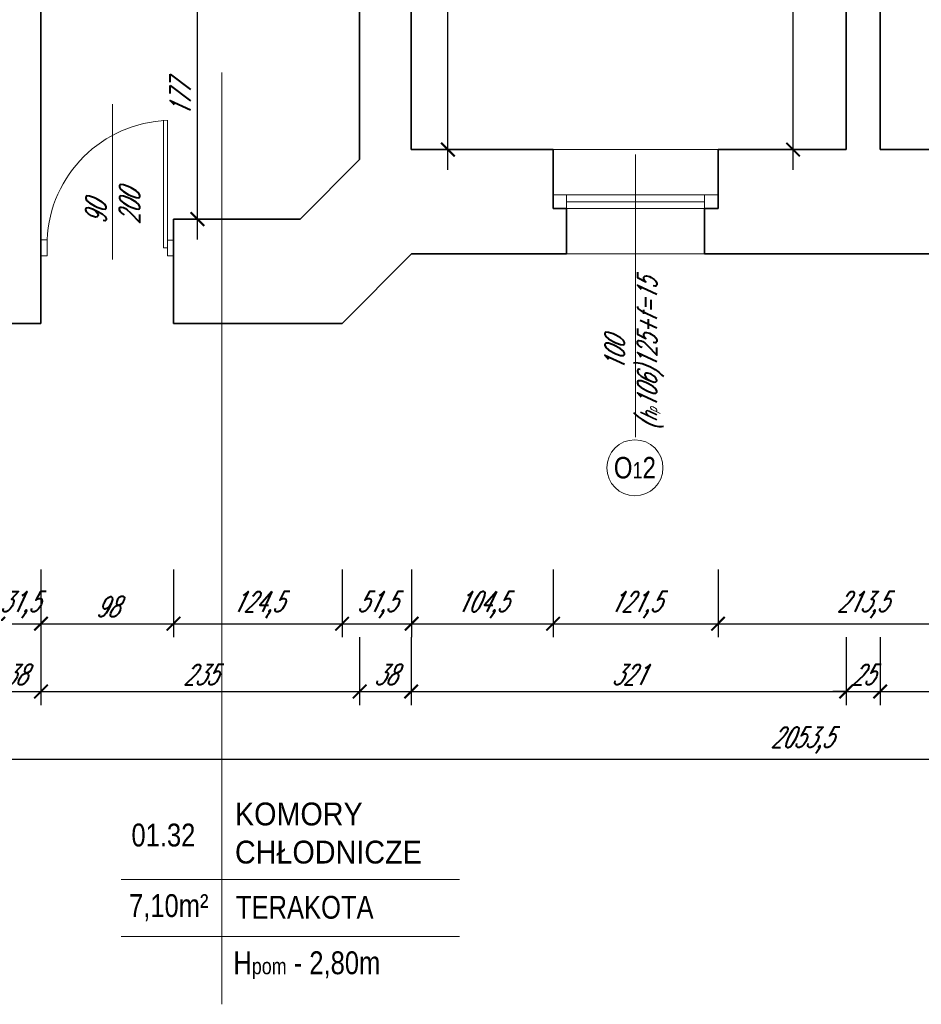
# Model space of a CAD drawing. Header units: millimetres. Extents: x 402 to 79005, y -7782 to 89952.
# Tile 194 of 256: x 22557 to 23222, y 35220 to 35946. Entities that reach past the tile are written whole.
import ezdxf

# ---------------------------------------------------------------- set-up
doc = ezdxf.new("R2010")
doc.units = ezdxf.units.MM
doc.header["$LTSCALE"] = 10
doc.layers.get('0').update_dxf_attribs({"lineweight": 0})
doc.layers.get('Defpoints').update_dxf_attribs({"color": 253})
for name, color, linetype, lineweight in [('01 parter - ściany', 253, 'Continuous', 35), ('03-01_okna', 253, 'Continuous', 15), ('03_drzwi', 253, 'Continuous', 15), ('04-1_widok', 253, 'Continuous', 5), ('05-01_wymiary', 253, 'Continuous', 5), ('05-03_opis', 253, 'Continuous', 5)]:
    doc.layers.add(name, color=color, linetype=linetype, lineweight=lineweight)
doc.styles.add('ariel', font='ARIAL.TTF', dxfattribs={"width": 0.8})
doc.styles.add('ariel_wym', font='simplex.shx', dxfattribs={"width": 0.65, "oblique": 25})
doc.dimstyles.new('ariel 50', dxfattribs={"dimtxt": 15, "dimasz": 10, "dimexe": 10, "dimexo": 0, "dimgap": 5, "dimtad": 1, "dimdec": 1, "dimrnd": 0.5, "dimtxsty": 'ariel_wym', "dimblk": 'ARCHTICK', "dimcen": 2.5, "dimdle": 15, "dimazin": 0, "dimtfac": 1, "dimtdec": 1, "dimtix": 1, "dimtmove": 0, "dimatfit": 3, "dimldrblk": 'DOT', "dimfxl": 0, "dimarcsym": 0})
doc.dimstyles.new('ariel 50 wnętrze', dxfattribs={"dimtxt": 15, "dimasz": 10, "dimexe": 10, "dimexo": 0, "dimgap": 5, "dimtad": 1, "dimdec": 1, "dimrnd": 0.5, "dimtxsty": 'ariel_wym', "dimblk": 'ARCHTICK', "dimcen": 2.5, "dimdle": 15, "dimazin": 0, "dimtfac": 1, "dimtdec": 1, "dimtix": 1, "dimtmove": 0, "dimatfit": 3, "dimldrblk": 'DOT', "dimfxl": 0, "dimarcsym": 0})

# ---------------------------------------------------------------- blocks, each defined once
blk = doc.blocks.new('_ArchTick')
at = {"color": 0, "linetype": 'ByBlock', "const_width": 0.15}
blk.add_lwpolyline([(-0.5, -0.5), (0.5, 0.5)], dxfattribs=at)
blk = doc.blocks.new('*D921')
at = {"layer": '05-01_wymiary', "color": 0, "lineweight": -2}
for p, q in [((22541.3, 35540.3), (22541.3, 35490.3)), ((22572.73, 35540.3), (22572.73, 35490.3)), ((22541.3, 35500.3), (22531.3, 35500.3)), ((22541.3, 35500.3), (22572.73, 35500.3)), ((22572.73, 35500.3), (22582.73, 35500.3))]:
    blk.add_line(p, q, dxfattribs=at)
at = {"layer": 'Defpoints', "color": 0}
for p in [(22541.3, 35798.78), (22572.73, 35798.78), (22572.73, 35500.3)]:
    blk.add_point(p, dxfattribs=at)
at = {"layer": '05-01_wymiary', "color": 0, "lineweight": -2, "xscale": 10, "yscale": 10, "zscale": 10}
blk.add_blockref('_ArchTick', (22541.3, 35500.3), dxfattribs=at)
at = {"layer": '05-01_wymiary', "color": 0, "lineweight": -2, "xscale": 10, "yscale": 10, "zscale": 10, "rotation": 180}
blk.add_blockref('_ArchTick', (22572.73, 35500.3), dxfattribs=at)
at = {"layer": '05-01_wymiary', "color": 0, "insert": (22557.02, 35514.23), "char_height": 15, "attachment_point": 5, "style": 'ariel_wym'}
blk.add_mtext('31,5', dxfattribs=at)
blk = doc.blocks.new('_Dot')
at = {"color": 0, "linetype": 'ByBlock', "lineweight": -2}
blk.add_line((-0.5, 0), (-1, 0), dxfattribs=at)
at = {"color": 0, "linetype": 'ByBlock', "const_width": 0.5}
blk.add_lwpolyline([(-0.25, 0, 1), (0.25, 0, 1)], format="xyb", close=True, dxfattribs=at)
blk = doc.blocks.new('*D922')
at = {"layer": '05-01_wymiary', "color": 0, "lineweight": -2}
for p, q in [((22572.73, 35540.3), (22572.73, 35490.3)), ((22670.5, 35540.3), (22670.5, 35490.3)), ((22557.73, 35500.3), (22685.5, 35500.3))]:
    blk.add_line(p, q, dxfattribs=at)
at = {"layer": 'Defpoints', "color": 0}
for p in [(22572.73, 35798.78), (22670.5, 35798.78), (22670.5, 35500.3)]:
    blk.add_point(p, dxfattribs=at)
at = {"layer": '05-01_wymiary', "color": 0, "lineweight": -2, "xscale": 10, "yscale": 10, "zscale": 10, "rotation": 180}
blk.add_blockref('_ArchTick', (22572.73, 35500.3), dxfattribs=at)
at = {"layer": '05-01_wymiary', "color": 0, "lineweight": -2, "xscale": 10, "yscale": 10, "zscale": 10}
blk.add_blockref('_ArchTick', (22670.5, 35500.3), dxfattribs=at)
at = {"layer": '05-01_wymiary', "color": 0, "insert": (22621.61, 35512.8), "char_height": 15, "attachment_point": 5, "style": 'ariel_wym'}
blk.add_mtext('98', dxfattribs=at)
blk = doc.blocks.new('*D923')
at = {"layer": '05-01_wymiary', "color": 0, "lineweight": -2}
for p, q in [((22670.5, 35540.3), (22670.5, 35490.3)), ((22794.91, 35540.3), (22794.91, 35490.3)), ((22655.5, 35500.3), (22809.91, 35500.3))]:
    blk.add_line(p, q, dxfattribs=at)
at = {"layer": 'Defpoints', "color": 0}
for p in [(22670.5, 35798.78), (22794.91, 35721.78), (22794.91, 35500.3)]:
    blk.add_point(p, dxfattribs=at)
at = {"layer": '05-01_wymiary', "color": 0, "lineweight": -2, "xscale": 10, "yscale": 10, "zscale": 10, "rotation": 180}
blk.add_blockref('_ArchTick', (22670.5, 35500.3), dxfattribs=at)
at = {"layer": '05-01_wymiary', "color": 0, "lineweight": -2, "xscale": 10, "yscale": 10, "zscale": 10}
blk.add_blockref('_ArchTick', (22794.91, 35500.3), dxfattribs=at)
at = {"layer": '05-01_wymiary', "color": 0, "insert": (22732.7, 35514.23), "char_height": 15, "attachment_point": 5, "style": 'ariel_wym'}
blk.add_mtext('124,5', dxfattribs=at)
blk = doc.blocks.new('*D924')
at = {"layer": '05-01_wymiary', "color": 0, "lineweight": -2}
for p, q in [((22794.91, 35540.3), (22794.91, 35490.3)), ((22846.17, 35540.3), (22846.17, 35490.3)), ((22779.91, 35500.3), (22861.17, 35500.3))]:
    blk.add_line(p, q, dxfattribs=at)
at = {"layer": 'Defpoints', "color": 0}
for p in [(22846.17, 35773.05), (22794.91, 35721.78), (22846.17, 35500.3)]:
    blk.add_point(p, dxfattribs=at)
at = {"layer": '05-01_wymiary', "color": 0, "lineweight": -2, "xscale": 10, "yscale": 10, "zscale": 10, "rotation": 180}
blk.add_blockref('_ArchTick', (22794.91, 35500.3), dxfattribs=at)
at = {"layer": '05-01_wymiary', "color": 0, "lineweight": -2, "xscale": 10, "yscale": 10, "zscale": 10}
blk.add_blockref('_ArchTick', (22846.17, 35500.3), dxfattribs=at)
at = {"layer": '05-01_wymiary', "color": 0, "insert": (22820.54, 35514.23), "char_height": 15, "attachment_point": 5, "style": 'ariel_wym'}
blk.add_mtext('51,5', dxfattribs=at)
blk = doc.blocks.new('*D925')
at = {"layer": '05-01_wymiary', "color": 0, "lineweight": -2}
for p, q in [((22846.17, 35540.3), (22846.17, 35490.3)), ((22950.54, 35540.3), (22950.54, 35490.3)), ((22831.17, 35500.3), (22965.54, 35500.3))]:
    blk.add_line(p, q, dxfattribs=at)
at = {"layer": 'Defpoints', "color": 0}
for p in [(22950.54, 35850.05), (22846.17, 35773.05), (22950.54, 35500.3)]:
    blk.add_point(p, dxfattribs=at)
at = {"layer": '05-01_wymiary', "color": 0, "lineweight": -2, "xscale": 10, "yscale": 10, "zscale": 10, "rotation": 180}
blk.add_blockref('_ArchTick', (22846.17, 35500.3), dxfattribs=at)
at = {"layer": '05-01_wymiary', "color": 0, "lineweight": -2, "xscale": 10, "yscale": 10, "zscale": 10}
blk.add_blockref('_ArchTick', (22950.54, 35500.3), dxfattribs=at)
at = {"layer": '05-01_wymiary', "color": 0, "insert": (22898.36, 35514.23), "char_height": 15, "attachment_point": 5, "style": 'ariel_wym'}
blk.add_mtext('104,5', dxfattribs=at)
blk = doc.blocks.new('*D926')
at = {"layer": '05-01_wymiary', "color": 0, "lineweight": -2}
for p, q in [((22950.54, 35540.3), (22950.54, 35490.3)), ((23072.24, 35540.3), (23072.24, 35490.3)), ((22935.54, 35500.3), (23087.24, 35500.3))]:
    blk.add_line(p, q, dxfattribs=at)
at = {"layer": 'Defpoints', "color": 0}
for p in [(22950.54, 35850.05), (23072.24, 35850.05), (23072.24, 35500.3)]:
    blk.add_point(p, dxfattribs=at)
at = {"layer": '05-01_wymiary', "color": 0, "lineweight": -2, "xscale": 10, "yscale": 10, "zscale": 10, "rotation": 180}
blk.add_blockref('_ArchTick', (22950.54, 35500.3), dxfattribs=at)
at = {"layer": '05-01_wymiary', "color": 0, "lineweight": -2, "xscale": 10, "yscale": 10, "zscale": 10}
blk.add_blockref('_ArchTick', (23072.24, 35500.3), dxfattribs=at)
at = {"layer": '05-01_wymiary', "color": 0, "insert": (23011.39, 35514.23), "char_height": 15, "attachment_point": 5, "style": 'ariel_wym'}
blk.add_mtext('121,5', dxfattribs=at)
blk = doc.blocks.new('*D927')
at = {"layer": '05-01_wymiary', "color": 0, "lineweight": -2}
for p, q in [((23072.24, 35540.3), (23072.24, 35490.3)), ((23285.54, 35540.3), (23285.54, 35490.3)), ((23057.24, 35500.3), (23300.54, 35500.3))]:
    blk.add_line(p, q, dxfattribs=at)
at = {"layer": 'Defpoints', "color": 0}
for p in [(23072.24, 35850.05), (23285.54, 35850.05), (23285.54, 35500.3)]:
    blk.add_point(p, dxfattribs=at)
at = {"layer": '05-01_wymiary', "color": 0, "lineweight": -2, "xscale": 10, "yscale": 10, "zscale": 10, "rotation": 180}
blk.add_blockref('_ArchTick', (23072.24, 35500.3), dxfattribs=at)
at = {"layer": '05-01_wymiary', "color": 0, "lineweight": -2, "xscale": 10, "yscale": 10, "zscale": 10}
blk.add_blockref('_ArchTick', (23285.54, 35500.3), dxfattribs=at)
at = {"layer": '05-01_wymiary', "color": 0, "insert": (23178.89, 35514.23), "char_height": 15, "attachment_point": 5, "style": 'ariel_wym'}
blk.add_mtext('213,5', dxfattribs=at)
blk = doc.blocks.new('*D958')
at = {"layer": '05-01_wymiary', "color": 0, "lineweight": -2}
for p, q in [((22534.73, 35490.3), (22534.73, 35440.3)), ((22572.73, 35490.3), (22572.73, 35440.3)), ((22519.73, 35450.3), (22587.73, 35450.3))]:
    blk.add_line(p, q, dxfattribs=at)
at = {"layer": 'Defpoints', "color": 0}
for p in [(22534.73, 35798.78), (22572.73, 35721.78), (22572.73, 35450.3)]:
    blk.add_point(p, dxfattribs=at)
at = {"layer": '05-01_wymiary', "color": 0, "lineweight": -2, "xscale": 10, "yscale": 10, "zscale": 10, "rotation": 180}
blk.add_blockref('_ArchTick', (22534.73, 35450.3), dxfattribs=at)
at = {"layer": '05-01_wymiary', "color": 0, "lineweight": -2, "xscale": 10, "yscale": 10, "zscale": 10}
blk.add_blockref('_ArchTick', (22572.73, 35450.3), dxfattribs=at)
at = {"layer": '05-01_wymiary', "color": 0, "insert": (22553.73, 35462.8), "char_height": 15, "attachment_point": 5, "style": 'ariel_wym'}
blk.add_mtext('38', dxfattribs=at)
blk = doc.blocks.new('*D959')
at = {"layer": '05-01_wymiary', "color": 0, "lineweight": -2}
for p, q in [((22572.73, 35490.3), (22572.73, 35440.3)), ((22807.83, 35490.3), (22807.83, 35440.3)), ((22557.73, 35450.3), (22822.83, 35450.3))]:
    blk.add_line(p, q, dxfattribs=at)
at = {"layer": 'Defpoints', "color": 0}
for p in [(22807.83, 35842.8), (22572.73, 35721.78), (22807.83, 35450.3)]:
    blk.add_point(p, dxfattribs=at)
at = {"layer": '05-01_wymiary', "color": 0, "lineweight": -2, "xscale": 10, "yscale": 10, "zscale": 10, "rotation": 180}
blk.add_blockref('_ArchTick', (22572.73, 35450.3), dxfattribs=at)
at = {"layer": '05-01_wymiary', "color": 0, "lineweight": -2, "xscale": 10, "yscale": 10, "zscale": 10}
blk.add_blockref('_ArchTick', (22807.83, 35450.3), dxfattribs=at)
at = {"layer": '05-01_wymiary', "color": 0, "insert": (22690.28, 35462.8), "char_height": 15, "attachment_point": 5, "style": 'ariel_wym'}
blk.add_mtext('235', dxfattribs=at)
blk = doc.blocks.new('*D960')
at = {"layer": '05-01_wymiary', "color": 0, "lineweight": -2}
for p, q in [((22807.83, 35490.3), (22807.83, 35440.3)), ((22845.83, 35490.3), (22845.83, 35440.3)), ((22792.83, 35450.3), (22860.83, 35450.3))]:
    blk.add_line(p, q, dxfattribs=at)
at = {"layer": 'Defpoints', "color": 0}
for p in [(22845.83, 35850.05), (22807.83, 35842.8), (22845.83, 35450.3)]:
    blk.add_point(p, dxfattribs=at)
at = {"layer": '05-01_wymiary', "color": 0, "lineweight": -2, "xscale": 10, "yscale": 10, "zscale": 10, "rotation": 180}
blk.add_blockref('_ArchTick', (22807.83, 35450.3), dxfattribs=at)
at = {"layer": '05-01_wymiary', "color": 0, "lineweight": -2, "xscale": 10, "yscale": 10, "zscale": 10}
blk.add_blockref('_ArchTick', (22845.83, 35450.3), dxfattribs=at)
at = {"layer": '05-01_wymiary', "color": 0, "insert": (22826.83, 35462.8), "char_height": 15, "attachment_point": 5, "style": 'ariel_wym'}
blk.add_mtext('38', dxfattribs=at)
blk = doc.blocks.new('*D961')
at = {"layer": '05-01_wymiary', "color": 0, "lineweight": -2}
for p, q in [((22845.83, 35490.3), (22845.83, 35440.3)), ((23166.83, 35490.3), (23166.83, 35440.3)), ((22830.83, 35450.3), (23181.83, 35450.3))]:
    blk.add_line(p, q, dxfattribs=at)
at = {"layer": 'Defpoints', "color": 0}
for p in [(22845.83, 35850.05), (23166.83, 35850.05), (23166.83, 35450.3)]:
    blk.add_point(p, dxfattribs=at)
at = {"layer": '05-01_wymiary', "color": 0, "lineweight": -2, "xscale": 10, "yscale": 10, "zscale": 10, "rotation": 180}
blk.add_blockref('_ArchTick', (22845.83, 35450.3), dxfattribs=at)
at = {"layer": '05-01_wymiary', "color": 0, "lineweight": -2, "xscale": 10, "yscale": 10, "zscale": 10}
blk.add_blockref('_ArchTick', (23166.83, 35450.3), dxfattribs=at)
at = {"layer": '05-01_wymiary', "color": 0, "insert": (23006.33, 35462.8), "char_height": 15, "attachment_point": 5, "style": 'ariel_wym'}
blk.add_mtext('321', dxfattribs=at)
blk = doc.blocks.new('*D962')
at = {"layer": '05-01_wymiary', "color": 0, "lineweight": -2}
for p, q in [((23166.83, 35490.3), (23166.83, 35440.3)), ((23191.83, 35490.3), (23191.83, 35440.3)), ((23166.83, 35450.3), (23156.83, 35450.3)), ((23166.83, 35450.3), (23191.83, 35450.3)), ((23191.83, 35450.3), (23201.83, 35450.3))]:
    blk.add_line(p, q, dxfattribs=at)
at = {"layer": 'Defpoints', "color": 0}
for p in [(23166.83, 35850.05), (23191.83, 35850.05), (23191.83, 35450.3)]:
    blk.add_point(p, dxfattribs=at)
at = {"layer": '05-01_wymiary', "color": 0, "lineweight": -2, "xscale": 10, "yscale": 10, "zscale": 10}
blk.add_blockref('_ArchTick', (23166.83, 35450.3), dxfattribs=at)
at = {"layer": '05-01_wymiary', "color": 0, "lineweight": -2, "xscale": 10, "yscale": 10, "zscale": 10, "rotation": 180}
blk.add_blockref('_ArchTick', (23191.83, 35450.3), dxfattribs=at)
at = {"layer": '05-01_wymiary', "color": 0, "insert": (23179.33, 35462.8), "char_height": 15, "attachment_point": 5, "style": 'ariel_wym'}
blk.add_mtext('25', dxfattribs=at)
blk = doc.blocks.new('*D963')
at = {"layer": '05-01_wymiary', "color": 0, "lineweight": -2}
for p, q in [((23191.83, 35490.3), (23191.83, 35440.3)), ((23492.55, 35490.3), (23492.55, 35440.3)), ((23176.83, 35450.3), (23507.55, 35450.3))]:
    blk.add_line(p, q, dxfattribs=at)
at = {"layer": 'Defpoints', "color": 0}
for p in [(23191.83, 35850.05), (23492.55, 35850.05), (23492.55, 35450.3)]:
    blk.add_point(p, dxfattribs=at)
at = {"layer": '05-01_wymiary', "color": 0, "lineweight": -2, "xscale": 10, "yscale": 10, "zscale": 10, "rotation": 180}
blk.add_blockref('_ArchTick', (23191.83, 35450.3), dxfattribs=at)
at = {"layer": '05-01_wymiary', "color": 0, "lineweight": -2, "xscale": 10, "yscale": 10, "zscale": 10}
blk.add_blockref('_ArchTick', (23492.55, 35450.3), dxfattribs=at)
at = {"layer": '05-01_wymiary', "color": 0, "insert": (23342.19, 35464.23), "char_height": 15, "attachment_point": 5, "style": 'ariel_wym'}
blk.add_mtext('300,5', dxfattribs=at)
blk = doc.blocks.new('*D12')
at = {"layer": '05-01_wymiary', "color": 0, "lineweight": -2}
for p, q in [((22107.33, 35440.3), (22107.33, 35390.3)), ((24160.83, 35440.3), (24160.83, 35390.3)), ((22092.33, 35400.3), (24175.83, 35400.3))]:
    blk.add_line(p, q, dxfattribs=at)
at = {"layer": 'Defpoints', "color": 0}
for p in [(22107.33, 35845.12), (24160.83, 35696.05), (24160.83, 35400.3)]:
    blk.add_point(p, dxfattribs=at)
at = {"layer": '05-01_wymiary', "color": 0, "lineweight": -2, "xscale": 10, "yscale": 10, "zscale": 10, "rotation": 180}
blk.add_blockref('_ArchTick', (22107.33, 35400.3), dxfattribs=at)
at = {"layer": '05-01_wymiary', "color": 0, "lineweight": -2, "xscale": 10, "yscale": 10, "zscale": 10}
blk.add_blockref('_ArchTick', (24160.83, 35400.3), dxfattribs=at)
at = {"layer": '05-01_wymiary', "color": 0, "insert": (23134.08, 35414.23), "char_height": 15, "attachment_point": 5, "style": 'ariel_wym'}
blk.add_mtext('2053,5', dxfattribs=at)
blk = doc.blocks.new('*D418')
at = {"layer": '05-01_wymiary', "color": 0, "lineweight": -2}
for p, q in [((23127.55, 35835.05), (23127.55, 36291.34)), ((23137.55, 36276.34), (23117.55, 36276.34)), ((23137.55, 35850.05), (23117.55, 35850.05))]:
    blk.add_line(p, q, dxfattribs=at)
at = {"layer": 'Defpoints', "color": 0}
for p in [(23127.55, 36276.34), (23166.83, 36276.34), (23166.83, 35850.05)]:
    blk.add_point(p, dxfattribs=at)
at = {"layer": '05-01_wymiary', "color": 0, "lineweight": -2, "xscale": 10, "yscale": 10, "zscale": 10}
for p, rotation in [((23127.55, 36276.34), 90), ((23127.55, 35850.05), 270)]:
    blk.add_blockref('_ArchTick', p, dxfattribs=dict(at, rotation=rotation))
at = {"layer": '05-01_wymiary', "color": 0, "insert": (23113.62, 36063.19), "char_height": 15, "attachment_point": 5, "rotation": 90, "style": 'ariel_wym'}
blk.add_mtext('426,5', dxfattribs=at)
blk = doc.blocks.new('*D423')
at = {"layer": '05-01_wymiary', "color": 0, "lineweight": -2}
for p, q in [((22872.91, 35835.05), (22872.91, 36337.76)), ((22862.91, 36322.76), (22882.91, 36322.76)), ((22862.91, 35850.05), (22882.91, 35850.05))]:
    blk.add_line(p, q, dxfattribs=at)
at = {"layer": 'Defpoints', "color": 0}
for p in [(22845.83, 36322.76), (22872.91, 36322.76), (22845.83, 35850.05)]:
    blk.add_point(p, dxfattribs=at)
at = {"layer": '05-01_wymiary', "color": 0, "lineweight": -2, "xscale": 10, "yscale": 10, "zscale": 10}
for p, rotation in [((22872.91, 36322.76), 90), ((22872.91, 35850.05), 270)]:
    blk.add_blockref('_ArchTick', p, dxfattribs=dict(at, rotation=rotation))
at = {"layer": '05-01_wymiary', "color": 0, "insert": (22858.98, 36086.4), "char_height": 15, "attachment_point": 5, "rotation": 90, "style": 'ariel_wym'}
blk.add_mtext('472,5', dxfattribs=at)
blk = doc.blocks.new('*D426')
at = {"layer": '05-01_wymiary', "color": 0, "lineweight": -2}
for p, q in [((22688.13, 35783.78), (22688.13, 35990.83)), ((22678.13, 35975.83), (22698.13, 35975.83)), ((22678.13, 35798.78), (22698.13, 35798.78))]:
    blk.add_line(p, q, dxfattribs=at)
at = {"layer": 'Defpoints', "color": 0}
for p in [(22655.5, 35975.83), (22688.13, 35975.83), (22670.5, 35798.78)]:
    blk.add_point(p, dxfattribs=at)
at = {"layer": '05-01_wymiary', "color": 0, "lineweight": -2, "xscale": 10, "yscale": 10, "zscale": 10}
for p, rotation in [((22688.13, 35975.83), 90), ((22688.13, 35798.78), 270)]:
    blk.add_blockref('_ArchTick', p, dxfattribs=dict(at, rotation=rotation))
at = {"layer": '05-01_wymiary', "color": 0, "insert": (22675.63, 35887.31), "char_height": 15, "attachment_point": 5, "rotation": 90, "style": 'ariel_wym'}
blk.add_mtext('177', dxfattribs=at)

msp = doc.modelspace()

# ---------------------------------------------------------------- linework, layer by layer
at = {"layer": '01 parter - ściany'}
for p, q in [((22845.83, 35850.05), (22845.83, 36322.76)), ((23166.83, 35850.05), (23166.83, 36276.34)), ((23191.83, 36276.34), (23191.83, 35850.05)), ((22572.73, 35721.78), (22572.73, 35975.83)), ((22807.83, 35842.8), (22807.83, 35975.83)), ((22950.54, 35850.05), (22845.83, 35850.05)), ((22950.54, 35850.05), (22950.54, 35806.56)), ((23166.83, 35850.05), (23072.24, 35850.05)), ((23072.24, 35850.05), (23072.24, 35806.63)), ((23285.54, 35850.05), (23191.83, 35850.05)), ((22807.83, 35842.8), (22763.82, 35798.78)), ((22960.51, 35806.56), (22950.54, 35806.56)), ((22960.51, 35773.05), (22960.51, 35806.56)), ((23062.24, 35773.05), (23062.24, 35806.58)), ((23072.21, 35806.58), (23062.24, 35806.58)), ((22670.5, 35798.78), (22670.49, 35721.78)), ((22763.82, 35798.78), (22670.5, 35798.78)), ((22846.17, 35773.05), (22794.91, 35721.78)), ((22960.51, 35773.05), (22846.17, 35773.05)), ((23295.51, 35773.05), (23062.24, 35773.05)), ((22572.73, 35721.78), (22531.29, 35721.78)), ((22794.91, 35721.78), (22670.49, 35721.78))]:
    msp.add_line(p, q, dxfattribs=at)
at = {"layer": '03-01_okna', "linetype": 'Continuous', "lineweight": 0}
for p, q in [((23072.24, 35816.58), (22950.54, 35816.56)), ((22960.51, 35806.56), (22960.51, 35816.56)), ((23062.24, 35806.58), (23062.24, 35816.58)), ((23062.24, 35811.58), (22960.51, 35811.56)), ((23062.24, 35806.58), (22960.51, 35806.56)), ((22960.51, 35773.05), (23062.24, 35773.05))]:
    msp.add_line(p, q, dxfattribs=at)
at = {"layer": '03_drzwi'}
for p, q in [((22625.47, 35769.05), (22625.47, 35883.5)), ((22663.01, 35871.63), (22663.01, 35777.46)), ((22665.97, 35871.63), (22665.97, 35771.63)), ((22577.26, 35783.35), (22572.74, 35783.35)), ((22577.26, 35771.67), (22577.26, 35783.35)), ((22665.97, 35771.63), (22665.97, 35783.3)), ((22665.97, 35783.3), (22670.49, 35783.3)), ((22572.73, 35771.67), (22577.26, 35771.67)), ((22665.97, 35777.46), (22663.01, 35777.46)), ((22670.5, 35771.63), (22665.97, 35771.63))]:
    msp.add_line(p, q, dxfattribs=at)
msp.add_arc((22669.34, 35779.48), 92.16, 92.09695, 177.59385, dxfattribs=at)
at = {"layer": '04-1_widok'}
msp.add_line((22950.54, 35850.05), (23072.24, 35850.05), dxfattribs=at)
at = {"layer": '05-03_opis'}
for p, q in [((22706.2, 35906.97), (22706.2, 35219.54)), ((22631.82, 35311.61), (22881.45, 35311.61)), ((22631.82, 35269.6), (22881.45, 35269.6))]:
    msp.add_line(p, q, dxfattribs=at)
at = {"layer": '05-03_opis', "lineweight": 0}
msp.add_line((23011.37, 35846.38), (23011.37, 35637.98), dxfattribs=at)
msp.add_circle((23010.87, 35615.29), 20.69, dxfattribs=at)

# ---------------------------------------------------------------- texts
at = {"layer": '03_drzwi', "insert": (22605.71, 35794.96), "char_height": 15, "width": 160.5905, "attachment_point": 1, "rotation": 90, "style": 'ariel_wym'}
msp.add_mtext('90\\P200', dxfattribs=at)
at = {"layer": '05-03_opis', "lineweight": 0, "insert": (23010.3, 35699.35), "char_height": 14.4, "width": 62.6613, "attachment_point": 5, "rotation": 90, "style": 'ariel_wym'}
msp.add_mtext('100\\P({\\H0.8333x;h\\H0.6x;p}106)125+f=15', dxfattribs=at)
at = {"layer": '05-03_opis', "lineweight": 0, "insert": (23010.87, 35615.29), "char_height": 15.84, "width": 75.1935, "attachment_point": 5, "style": 'ariel'}
msp.add_mtext('O{\\H0.7576x;1}2', dxfattribs=at)
at = {"layer": '05-03_opis', "style": 'ariel'}
for s, insert, char_height, width, attachment_point in [('\\W0.9;{\\fArial|b0|i0|c238|p34;KOMORY \\PCHŁODNICZE}', (22715.83, 35345.77), 16.8648, 337.5404, 4), ('{\\fArial|b0|i0|c238|p34;01.32}', (22663.04, 35344.3), 16.8648, 78.4171, 5), ('{\\fArial|b0|i0|c238|p34;7,10m²}', (22666.99, 35290.8), 16.8648, 78.4171, 5), ('TERAKOTA', (22716.53, 35291), 16.865, 232.4081, 4), ('{\\fArial|b0|i0|c238|p34; H\\H0.7x;pom\\H1.429x; - 2,80m}', (22709.42, 35248.39), 16.8648, 232.4081, 4)]:
    msp.add_mtext(s, dxfattribs=dict(at, insert=insert, char_height=char_height, width=width, attachment_point=attachment_point))

# ---------------------------------------------------------------- dimensions: what is measured, and where the dimension line sits
at = {"layer": '05-01_wymiary'}
for base, p1, p2, picture, middle in [((22872.91, 36322.76), (22845.83, 35850.05), (22845.83, 36322.76), '*D423', (22858.98, 36086.4)), ((23127.55, 36276.34), (23166.83, 35850.05), (23166.83, 36276.34), '*D418', (23113.62, 36063.19)), ((22688.12604951, 35975.83439538), (22670.49509566, 35798.78439538), (22655.50471208, 35975.83439538), '*D426', (22675.62604951, 35887.30939538))]:
    dim = msp.add_linear_dim(base=base, p1=p1, p2=p2, angle=90, dimstyle='ariel 50 wnętrze', dxfattribs=at)
    dim.commit()
    dim.dimension.update_dxf_attribs({"geometry": picture, "text_midpoint": middle})
for base, p1, p2, picture, middle in [((24160.83, 35400.3), (22107.33, 35845.12), (24160.83, 35696.05), '*D12', (23134.08, 35414.23)), ((22807.83, 35450.3), (22572.73, 35721.78), (22807.83, 35842.8), '*D959', (22690.28, 35462.8)), ((22572.73, 35450.3), (22534.73, 35798.78), (22572.73, 35721.78), '*D958', (22553.73, 35462.8)), ((22572.73, 35500.3), (22541.3, 35798.78), (22572.73, 35798.78), '*D921', (22557.02, 35514.23)), ((22670.5, 35500.3), (22572.73, 35798.78), (22670.5, 35798.78), '*D922', (22621.61, 35512.8))]:
    dim = msp.add_linear_dim(base=base, p1=p1, p2=p2, dimstyle='ariel 50', dxfattribs=at)
    dim.commit()
    dim.dimension.update_dxf_attribs({"geometry": picture, "text_midpoint": middle})
for base, p1, p2, picture, middle in [((22845.83, 35450.3), (22807.83, 35842.8), (22845.83, 35850.05), '*D960', (22826.83, 35462.8)), ((23166.83, 35450.3), (22845.83, 35850.05), (23166.83, 35850.05), '*D961', (23006.33, 35462.8)), ((22950.54, 35500.3), (22846.17, 35773.05), (22950.54, 35850.05), '*D925', (22898.36, 35514.23)), ((23072.24, 35500.3), (22950.54, 35850.05), (23072.24, 35850.05), '*D926', (23011.39, 35514.23)), ((23285.54, 35500.3), (23072.24, 35850.05), (23285.54, 35850.05), '*D927', (23178.89, 35514.23)), ((23191.83, 35450.3), (23166.83, 35850.05), (23191.83, 35850.05), '*D962', (23179.33, 35462.8)), ((23492.55, 35450.3), (23191.83, 35850.05), (23492.55, 35850.05), '*D963', (23342.19, 35464.23)), ((22794.91, 35500.3), (22670.5, 35798.78), (22794.91, 35721.78), '*D923', (22732.7, 35514.23)), ((22846.17, 35500.3), (22794.91, 35721.78), (22846.17, 35773.05), '*D924', (22820.54, 35514.23))]:
    dim = msp.add_linear_dim(base=base, p1=p1, p2=p2, dimstyle='ariel 50', override={"dimtmove": 1}, dxfattribs=at)
    dim.commit()
    dim.dimension.update_dxf_attribs({"geometry": picture, "text_midpoint": middle})

doc.saveas('drawing.dxf')
